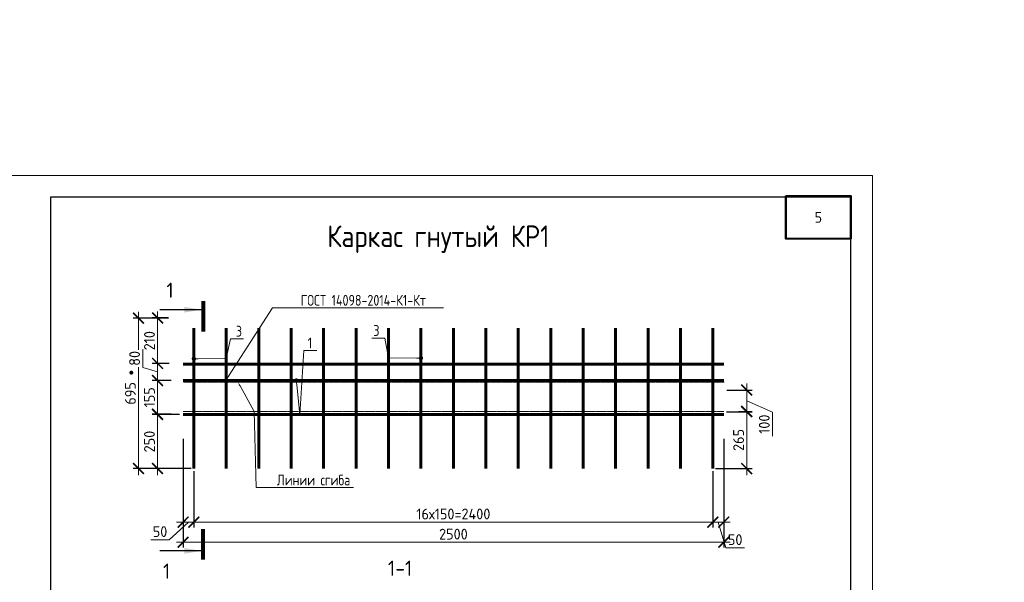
# Model space of a CAD drawing. Header units: millimetres. Extents: x 251864 to 617215, y -272865 to -46010.
# Tile 29 of 53: x 420925 to 443689, y -184273 to -171270. Entities that reach past the tile are written whole.
import ezdxf
from ezdxf import colors
from ezdxf.entities.mleader import LeaderData, LeaderLine
from ezdxf.enums import TextEntityAlignment as Align
from ezdxf.math import Vec2, Vec3

# ---------------------------------------------------------------- set-up
doc = ezdxf.new("R2010")
doc.units = ezdxf.units.MM
doc.linetypes.add('CENTER2', pattern=[28.575, 19.05, -3.175, 3.175, -3.175])
doc.layers.get('Defpoints').update_dxf_attribs({"color": 140})
for name, color, linetype, lineweight in [('RAZMER', 100, 'Continuous', 15), ('Каркасы ригель', 3, 'Continuous', 0), ('Размеры', 54, 'Continuous', 20), ('Символы 0.20', 1, 'Continuous', 20), ('Символы 0.20 @ 100', 1, 'Continuous', 20), ('СО_ОСНОВНАЯ_060', 142, 'Continuous', 60), ('Текст 0.25', 82, 'Continuous', 25), ('Текст-тонкая', 4, 'Continuous', 15), ('ТОНКИЕ', 7, 'Continuous', 9)]:
    doc.layers.add(name, color=color, linetype=linetype, lineweight=lineweight)
doc.layers.add('ТЕКСТ 02', color=7, linetype='Continuous')
doc.layers.add('ТОЛСТЫЕ_ОСНОВНЫЕ', color=6, linetype='Continuous')
doc.styles.add('GOST-2.304_Type-B', font='GOST_Common.ttf')
doc.styles.add('ГОСТ', font='GOST_Common.ttf')
doc.dimstyles.new('М10', dxfattribs={"dimscale": 0, "dimtxt": 2.5, "dimasz": 2.5, "dimexe": 1.25, "dimexo": 0.625, "dimtad": 1, "dimdec": 0, "dimlfac": 0.1, "dimtxsty": 'ГОСТ', "dimblk": 'ARCHTICK', "dimcen": 2.5, "dimdle": 1.5, "dimclrd": 256, "dimclre": 256, "dimclrt": 256, "dimadec": 0, "dimazin": 0, "dimtfac": 1, "dimtdec": 0, "dimtmove": 1, "dimatfit": 3, "dimfxl": 2, "dimtfill": 1, "dimlwd": -1, "dimarcsym": 0})
doc.dimstyles.new('М20', dxfattribs={"dimscale": 0, "dimtxt": 2.5, "dimasz": 2.5, "dimexe": 1.25, "dimexo": 0.625, "dimtad": 1, "dimdec": 0, "dimlfac": 0.2, "dimtxsty": 'ГОСТ', "dimblk": 'ARCHTICK', "dimcen": 2.5, "dimdle": 1.5, "dimclrd": 256, "dimclre": 256, "dimclrt": 256, "dimadec": 0, "dimazin": 0, "dimtfac": 1, "dimtdec": 0, "dimtmove": 1, "dimatfit": 3, "dimfxl": 2, "dimtfill": 1, "dimlwd": -1, "dimarcsym": 0})

# ---------------------------------------------------------------- blocks, each defined once
blk = doc.blocks.new('_Dot')
at = {"color": 0, "linetype": 'ByBlock', "lineweight": -2}
blk.add_line((-0.5, 0), (-1, 0), dxfattribs=at)
at = {"color": 0, "linetype": 'ByBlock', "const_width": 0.5}
blk.add_lwpolyline([(-0.25, 0, 1), (0.25, 0, 1)], format="xyb", close=True, dxfattribs=at)
blk = doc.blocks.new('_ArchTick')
at = {"color": 0, "linetype": 'ByBlock', "const_width": 0.15}
blk.add_lwpolyline([(-0.5, -0.5), (0.5, 0.5)], dxfattribs=at)
blk = doc.blocks.new('*D1238')
at = {"layer": 'Defpoints', "color": 0, "ltscale": 100, "transparency": 16777216}
for p in [(424952, -181644), (436950, -181807), (436950, -182882)]:
    blk.add_point(p, dxfattribs=at)
at = {"layer": 'RAZMER', "lineweight": -2, "ltscale": 100, "transparency": 16777216}
for p, q in [((424952, -181707), (424952, -183007)), ((436950, -181869), (436950, -183007))]:
    blk.add_line(p, q, dxfattribs=at)
at = {"layer": 'RAZMER', "ltscale": 100, "transparency": 16777216}
blk.add_line((424802, -182882), (437100, -182882), dxfattribs=at)
at = {"layer": 'RAZMER', "ltscale": 100, "transparency": 16777216, "xscale": 250, "yscale": 250, "zscale": 250, "rotation": 180}
blk.add_blockref('_ArchTick', (424952, -182882), dxfattribs=at)
at = {"layer": 'RAZMER', "ltscale": 100, "transparency": 16777216, "xscale": 250, "yscale": 250, "zscale": 250}
blk.add_blockref('_ArchTick', (436950, -182882), dxfattribs=at)
at = {"layer": 'RAZMER', "ltscale": 100, "transparency": 16777216, "insert": (430951, -182694), "char_height": 250, "attachment_point": 5, "style": 'ГОСТ', "bg_fill": 3, "box_fill_scale": 1.1, "bg_fill_color": 256, "bg_fill_true_color": 13158600, "bg_fill_transparency": 0}
blk.add_mtext('16х150=2400', dxfattribs=at)
blk = doc.blocks.new('*D1239')
at = {"layer": 'Defpoints', "color": 0, "ltscale": 100, "transparency": 16777216}
for p in [(437202, -180894), (436950, -181644), (437202, -182882)]:
    blk.add_point(p, dxfattribs=at)
at = {"layer": 'RAZMER', "lineweight": -2, "ltscale": 100, "transparency": 16777216}
for p, q in [((437202, -180957), (437202, -183007)), ((436950, -181707), (436950, -183007))]:
    blk.add_line(p, q, dxfattribs=at)
at = {"layer": 'RAZMER', "ltscale": 100, "transparency": 16777216}
for p, q in [((436800, -182882), (437352, -182882)), ((437076, -182882), (437254, -183476)), ((437254, -183476), (437679, -183476))]:
    blk.add_line(p, q, dxfattribs=at)
at = {"layer": 'RAZMER', "ltscale": 100, "transparency": 16777216, "xscale": 250, "yscale": 250, "zscale": 250, "rotation": 180}
blk.add_blockref('_ArchTick', (436950, -182882), dxfattribs=at)
at = {"layer": 'RAZMER', "ltscale": 100, "transparency": 16777216, "insert": (437466, -183288), "char_height": 250, "attachment_point": 5, "style": 'ГОСТ', "bg_fill": 3, "box_fill_scale": 1.1, "bg_fill_color": 256, "bg_fill_true_color": 13158600, "bg_fill_transparency": 0}
blk.add_mtext('50', dxfattribs=at)
at = {"layer": 'RAZMER', "ltscale": 100, "transparency": 16777216, "xscale": 250, "yscale": 250, "zscale": 250}
blk.add_blockref('_ArchTick', (437202, -182882), dxfattribs=at)
blk = doc.blocks.new('*D1240')
at = {"layer": 'Defpoints', "color": 0, "ltscale": 100, "transparency": 16777216}
for p in [(437479, -180322), (437733, -180322), (436952, -181644, 0)]:
    blk.add_point(p, dxfattribs=at)
at = {"layer": 'RAZMER', "ltscale": 100, "transparency": 16777216}
blk.add_line((437733, -181794), (437733, -180172), dxfattribs=at)
at = {"layer": 'RAZMER', "lineweight": -2, "ltscale": 100, "transparency": 16777216}
for p, q in [((437541, -180322), (437858, -180322)), ((437014, -181644), (437858, -181644))]:
    blk.add_line(p, q, dxfattribs=at)
at = {"layer": 'RAZMER', "ltscale": 100, "transparency": 16777216, "xscale": 250, "yscale": 250, "zscale": 250}
for p, rotation in [((437733, -180322), 90), ((437733, -181644), 270)]:
    blk.add_blockref('_ArchTick', p, dxfattribs=dict(at, rotation=rotation))
at = {"layer": 'RAZMER', "ltscale": 100, "transparency": 16777216, "insert": (437545, -180983), "char_height": 250, "attachment_point": 5, "rotation": 90, "style": 'ГОСТ', "bg_fill": 3, "box_fill_scale": 1.1, "bg_fill_color": 256, "bg_fill_true_color": 13158600, "bg_fill_transparency": 0}
blk.add_mtext('265', dxfattribs=at)
blk = doc.blocks.new('*D1241')
at = {"layer": 'Defpoints', "color": 0, "ltscale": 100, "transparency": 16777216}
for p in [(424112, -180395), (424678, -180395), (424952, -181644)]:
    blk.add_point(p, dxfattribs=at)
at = {"layer": 'RAZMER', "ltscale": 100, "transparency": 16777216}
blk.add_line((424112, -181794), (424112, -180245), dxfattribs=at)
at = {"layer": 'RAZMER', "lineweight": -2, "ltscale": 100, "transparency": 16777216}
for p, q in [((424616, -180395), (423987, -180395)), ((424889, -181644), (423987, -181644))]:
    blk.add_line(p, q, dxfattribs=at)
at = {"layer": 'RAZMER', "ltscale": 100, "transparency": 16777216, "xscale": 250, "yscale": 250, "zscale": 250}
for p, rotation in [((424112, -180395), 90), ((424112, -181644), 270)]:
    blk.add_blockref('_ArchTick', p, dxfattribs=dict(at, rotation=rotation))
at = {"layer": 'RAZMER', "ltscale": 100, "transparency": 16777216, "insert": (423925, -181020), "char_height": 250, "attachment_point": 5, "rotation": 90, "style": 'ГОСТ', "bg_fill": 3, "box_fill_scale": 1.1, "bg_fill_color": 256, "bg_fill_true_color": 13158600, "bg_fill_transparency": 0}
blk.add_mtext('250', dxfattribs=at)
blk = doc.blocks.new('*D1242')
at = {"layer": 'Defpoints', "color": 0, "ltscale": 100, "transparency": 16777216}
for p in [(437211, -179831, 0), (437733, -179831), (437202, -180332, 0)]:
    blk.add_point(p, dxfattribs=at)
at = {"layer": 'RAZMER', "lineweight": -2, "ltscale": 100, "transparency": 16777216}
for p, q in [((437273, -179831), (437858, -179831)), ((437264, -180332), (437858, -180332))]:
    blk.add_line(p, q, dxfattribs=at)
at = {"layer": 'RAZMER', "ltscale": 100, "transparency": 16777216}
for p, q in [((437733, -180482), (437733, -179681)), ((437733, -180081), (438326, -180344)), ((438326, -180344), (438326, -180894))]:
    blk.add_line(p, q, dxfattribs=at)
at = {"layer": 'RAZMER', "ltscale": 100, "transparency": 16777216, "xscale": 250, "yscale": 250, "zscale": 250, "rotation": 90}
blk.add_blockref('_ArchTick', (437733, -179831), dxfattribs=at)
at = {"layer": 'RAZMER', "ltscale": 100, "transparency": 16777216, "insert": (438139, -180619), "char_height": 250, "attachment_point": 5, "rotation": 90, "style": 'ГОСТ', "bg_fill": 3, "box_fill_scale": 1.1, "bg_fill_color": 256, "bg_fill_true_color": 13158600, "bg_fill_transparency": 0}
blk.add_mtext('100', dxfattribs=at)
at = {"layer": 'RAZMER', "ltscale": 100, "transparency": 16777216, "xscale": 250, "yscale": 250, "zscale": 250, "rotation": 270}
blk.add_blockref('_ArchTick', (437733, -180332), dxfattribs=at)
blk = doc.blocks.new('*U12')
at = {"layer": 'Символы 0.20', "linetype": 'Continuous', "lineweight": 80}
for p, q in [((-7, 0), (0, 0)), ((52.74, 0), (45.74, 0))]:
    blk.add_line(p, q, dxfattribs=at)
at = {"layer": 'Символы 0.20', "linetype": 'Continuous', "lineweight": 25}
for p, q in [((-5, -0.35), (-5, -10.05)), ((50.74, -0.35), (50.74, -10.05))]:
    blk.add_line(p, q, dxfattribs=at)
for points in [[(-5, -0.46), (-4.35, -4.36), (-5.65, -4.36)], [(50.74, -0.46), (50.08, -4.39), (51.4, -4.39)]]:
    blk.add_solid(points, dxfattribs=at)
at = {"layer": 'Символы 0.20', "style": 'ГОСТ'}
blk.add_attdef('1', text='', height=3.5, dxfattribs=at).set_placement((-9.5, -7.7), align=Align.MIDDLE_CENTER)
blk.add_attdef('2', text='', height=3.5, dxfattribs=at).set_placement((55.41, -7.65), align=Align.MIDDLE_RIGHT)
blk = doc.blocks.new('*T1226')
at = {"layer": 'Каркасы ригель', "color": 0, "linetype": 'ByBlock', "lineweight": -2, "transparency": 16777216}
for p, q in [((0, 0), (1500, 0)), ((0, -1000), (1500, -1000))]:
    blk.add_line(p, q, dxfattribs=at)
at = {"layer": 'Каркасы ригель', "color": 0, "linetype": 'ByBlock', "lineweight": 50, "transparency": 16777216}
for p, q in [((0, 0), (0, -1000)), ((1500, 0), (1500, -1000))]:
    blk.add_line(p, q, dxfattribs=at)
at = {"layer": 'Каркасы ригель', "color": 0, "linetype": 'Continuous', "lineweight": 0, "transparency": 16777216, "insert": (750, -500), "char_height": 250, "width": 1000, "attachment_point": 5, "style": 'ГОСТ'}
blk.add_mtext('5', dxfattribs=at)
blk = doc.blocks.new('*D1244')
at = {"layer": 'Defpoints', "color": 0, "transparency": 16777216}
for p in [(424702, -180894, 0), (424952, -181644, 0), (424702, -182882)]:
    blk.add_point(p, dxfattribs=at)
at = {"layer": 'RAZMER', "lineweight": -2, "transparency": 16777216}
for p, q in [((424702, -180957), (424702, -183007)), ((424952, -181707), (424952, -183007))]:
    blk.add_line(p, q, dxfattribs=at)
at = {"layer": 'RAZMER', "transparency": 16777216}
for p, q in [((424827, -182882), (424382, -183288)), ((425102, -182882), (424552, -182882)), ((424382, -183288), (423957, -183288))]:
    blk.add_line(p, q, dxfattribs=at)
at = {"layer": 'RAZMER', "transparency": 16777216, "xscale": 250, "yscale": 250, "zscale": 250, "rotation": 180}
blk.add_blockref('_ArchTick', (424702, -182882), dxfattribs=at)
at = {"layer": 'RAZMER', "transparency": 16777216, "xscale": 250, "yscale": 250, "zscale": 250}
blk.add_blockref('_ArchTick', (424952, -182882), dxfattribs=at)
at = {"layer": 'RAZMER', "transparency": 16777216, "insert": (424169, -183101), "char_height": 250, "attachment_point": 5, "style": 'ГОСТ', "bg_fill": 3, "box_fill_scale": 1.1, "bg_fill_color": 256, "bg_fill_true_color": 13158600, "bg_fill_transparency": 0}
blk.add_mtext('50', dxfattribs=at)
blk = doc.blocks.new('*U281')
at = {"layer": 'ТОЛСТЫЕ_ОСНОВНЫЕ', "color": 6}
blk.add_lwpolyline([(20, 5), (205, 5), (205, 292), (20, 292)], close=True, dxfattribs=at)
at = {"layer": 'ТОНКИЕ'}
blk.add_lwpolyline([(0, 0), (210, 0), (210, 297), (0, 297)], close=True, dxfattribs=at)
blk = doc.blocks.new('*D1249')
at = {"layer": 'Defpoints', "color": 0, "ltscale": 100, "transparency": 16777216}
for p in [(437202, -182275, 0), (424702, -182456), (437202, -183347)]:
    blk.add_point(p, dxfattribs=at)
at = {"layer": 'RAZMER', "lineweight": -2, "ltscale": 100, "transparency": 16777216}
for p, q in [((437202, -182337), (437202, -183472)), ((424702, -182519), (424702, -183472))]:
    blk.add_line(p, q, dxfattribs=at)
at = {"layer": 'RAZMER', "ltscale": 100, "transparency": 16777216}
blk.add_line((424552, -183347), (437352, -183347), dxfattribs=at)
at = {"layer": 'RAZMER', "ltscale": 100, "transparency": 16777216, "xscale": 250, "yscale": 250, "zscale": 250, "rotation": 180}
blk.add_blockref('_ArchTick', (424702, -183347), dxfattribs=at)
at = {"layer": 'RAZMER', "ltscale": 100, "transparency": 16777216, "xscale": 250, "yscale": 250, "zscale": 250}
blk.add_blockref('_ArchTick', (437202, -183347), dxfattribs=at)
at = {"layer": 'RAZMER', "ltscale": 100, "transparency": 16777216, "insert": (430952, -183160), "char_height": 250, "attachment_point": 5, "style": 'ГОСТ', "bg_fill": 3, "box_fill_scale": 1.1, "bg_fill_color": 256, "bg_fill_true_color": 13158600, "bg_fill_transparency": 0}
blk.add_mtext('2500', dxfattribs=at)
blk = doc.blocks.new('*D1269')
at = {"layer": 'Defpoints', "color": 0, "ltscale": 100, "transparency": 16777216}
for p in [(424426, -178169, 0), (423671, -181644), (424438, -181644, 0)]:
    blk.add_point(p, dxfattribs=at)
at = {"layer": 'RAZMER', "lineweight": -2, "ltscale": 100, "transparency": 16777216}
for p, q in [((424363, -178169), (423546, -178169)), ((424376, -181644), (423546, -181644))]:
    blk.add_line(p, q, dxfattribs=at)
at = {"layer": 'RAZMER', "ltscale": 100, "transparency": 16777216}
blk.add_line((423671, -178019), (423671, -181794), dxfattribs=at)
at = {"layer": 'RAZMER', "ltscale": 100, "transparency": 16777216, "xscale": 250, "yscale": 250, "zscale": 250}
for p, rotation in [((423671, -178169), 90), ((423671, -181644), 270)]:
    blk.add_blockref('_ArchTick', p, dxfattribs=dict(at, rotation=rotation))
at = {"layer": 'RAZMER', "ltscale": 100, "transparency": 16777216, "insert": (423484, -179907), "char_height": 250, "attachment_point": 5, "rotation": 90, "style": 'ГОСТ', "bg_fill": 3, "box_fill_scale": 1.1, "bg_fill_color": 256, "bg_fill_true_color": 13158600, "bg_fill_transparency": 0}
blk.add_mtext('695', dxfattribs=at)
blk = doc.blocks.new('*D1270')
at = {"layer": 'Defpoints', "color": 0, "ltscale": 100, "transparency": 16777216}
for p in [(424426, -178164), (424112, -179213), (424444, -179213)]:
    blk.add_point(p, dxfattribs=at)
at = {"layer": 'RAZMER', "ltscale": 100, "transparency": 16777216}
blk.add_line((424112, -178014), (424112, -179363), dxfattribs=at)
at = {"layer": 'RAZMER', "lineweight": -2, "ltscale": 100, "transparency": 16777216}
for p, q in [((424363, -178164), (423987, -178164)), ((424381, -179213), (423987, -179213))]:
    blk.add_line(p, q, dxfattribs=at)
at = {"layer": 'RAZMER', "ltscale": 100, "transparency": 16777216, "xscale": 250, "yscale": 250, "zscale": 250}
for p, rotation in [((424112, -178164), 90), ((424112, -179213), 270)]:
    blk.add_blockref('_ArchTick', p, dxfattribs=dict(at, rotation=rotation))
at = {"layer": 'RAZMER', "ltscale": 100, "transparency": 16777216, "insert": (423925, -178689), "char_height": 250, "attachment_point": 5, "rotation": 90, "style": 'ГОСТ', "bg_fill": 3, "box_fill_scale": 1.1, "bg_fill_color": 256, "bg_fill_true_color": 13158600, "bg_fill_transparency": 0}
blk.add_mtext('210', dxfattribs=at)
blk = doc.blocks.new('*D1271')
at = {"layer": 'Defpoints', "color": 0, "ltscale": 100, "transparency": 16777216}
for p in [(424444, -179213), (424112, -179612), (424302, -179612)]:
    blk.add_point(p, dxfattribs=at)
at = {"layer": 'RAZMER', "ltscale": 100, "transparency": 16777216}
for p, q in [((423768, -179309), (423768, -178884)), ((424112, -179063), (424112, -179762)), ((424112, -179412), (423768, -179309))]:
    blk.add_line(p, q, dxfattribs=at)
at = {"layer": 'RAZMER', "lineweight": -2, "ltscale": 100, "transparency": 16777216}
for p, q in [((424381, -179213), (423987, -179213)), ((424240, -179612), (423987, -179612))]:
    blk.add_line(p, q, dxfattribs=at)
at = {"layer": 'RAZMER', "ltscale": 100, "transparency": 16777216, "xscale": 250, "yscale": 250, "zscale": 250}
for p, rotation in [((424112, -179213), 90), ((424112, -179612), 270)]:
    blk.add_blockref('_ArchTick', p, dxfattribs=dict(at, rotation=rotation))
at = {"layer": 'RAZMER', "ltscale": 100, "transparency": 16777216, "insert": (423581, -179097), "char_height": 250, "attachment_point": 5, "rotation": 90, "style": 'ГОСТ', "bg_fill": 3, "box_fill_scale": 1.1, "bg_fill_color": 256, "bg_fill_true_color": 13158600, "bg_fill_transparency": 0}
blk.add_mtext('80', dxfattribs=at)
blk = doc.blocks.new('*D1272')
at = {"layer": 'Defpoints', "color": 0, "ltscale": 100, "transparency": 16777216}
for p in [(424486, -179610), (424112, -180385), (424486, -180385)]:
    blk.add_point(p, dxfattribs=at)
at = {"layer": 'RAZMER', "ltscale": 100, "transparency": 16777216}
blk.add_line((424112, -179460), (424112, -180535), dxfattribs=at)
at = {"layer": 'RAZMER', "lineweight": -2, "ltscale": 100, "transparency": 16777216}
for p, q in [((424423, -179610), (423987, -179610)), ((424424, -180385), (423987, -180385))]:
    blk.add_line(p, q, dxfattribs=at)
at = {"layer": 'RAZMER', "ltscale": 100, "transparency": 16777216, "xscale": 250, "yscale": 250, "zscale": 250}
for p, rotation in [((424112, -179610), 90), ((424112, -180385), 270)]:
    blk.add_blockref('_ArchTick', p, dxfattribs=dict(at, rotation=rotation))
at = {"layer": 'RAZMER', "ltscale": 100, "transparency": 16777216, "insert": (423925, -179997), "char_height": 250, "attachment_point": 5, "rotation": 90, "style": 'ГОСТ', "bg_fill": 3, "box_fill_scale": 1.1, "bg_fill_color": 256, "bg_fill_true_color": 13158600, "bg_fill_transparency": 0}
blk.add_mtext('155', dxfattribs=at)

msp = doc.modelspace()

# ---------------------------------------------------------------- linework, layer by layer
at = {"layer": 'Размеры', "lineweight": 40, "ltscale": 100}
msp.add_lwpolyline([(438640.2, -175337.4), (440140.2, -175337.4), (440140.2, -176337.4), (438640.2, -176337.4)], close=True, dxfattribs=at)
at = {"layer": 'СО_ОСНОВНАЯ_060', "ltscale": 100}
for points in [[(424951.7, -181644.4), (424951.7, -178396)], [(425701.7, -181644.4), (425701.7, -178396)], [(424701.7, -179234.9), (437201.7, -179234.9)]]:
    msp.add_lwpolyline(points, dxfattribs=at)
msp.add_circle((423506.2, -179428.2), 12.9, dxfattribs=at)
at = {"layer": 'Текст-тонкая', "color": 0, "linetype": 'CENTER2', "ltscale": 0.1}
for points in [[(424710.7, -179647.9), (437210.7, -179647.9)], [(424701.7, -180326.5), (437201.7, -180326.5)]]:
    msp.add_lwpolyline(points, dxfattribs=at)

# ---------------------------------------------------------------- block references
msp.add_blockref('*T1226', (438640.2, -175337.4))

# ---------------------------------------------------------------- texts
at = {"layer": 'Размеры', "insert": (430603.7, -176342.9), "char_height": 500, "width": 15225.227, "attachment_point": 5, "style": 'GOST-2.304_Type-B'}
msp.add_mtext('{\\W0.9;Каркас гнутый КР1}', dxfattribs=at)
at = {"layer": 'Текст 0.25', "char_height": 250, "attachment_point": 1, "style": 'GOST-2.304_Type-B'}
for insert in [(316227.6, -171269.9), (377291.7, -171269.9)]:
    msp.add_mtext_dynamic_manual_height_columns('\\pi750;1 Сварочные соединения выполнять сваркой типа К1-Кт по ГОСТ 14098-2014', width=17507.725, gutter_width=1250, heights=[0], dxfattribs=dict(at, insert=insert))
at = {"layer": 'ТЕКСТ 02', "color": 5, "lineweight": 30, "style": 'ГОСТ'}
msp.add_text('1-1', height=350, dxfattribs=at).set_placement((429438.1, -184122.5))

# ---------------------------------------------------------------- leaders
at = {"layer": 'RAZMER', "color": 1, "ltscale": 100}
ml = msp.add_multileader_mtext('Standard', dxfattribs=at)
ml.set_content('{\\fGOST 2.304 type A|b0|i0|c204|p34;ГОСТ 14098-\\fGOST 2.304 type A|b0|i0|c0|p34;2014\\fGOST 2.304 type A|b0|i0|c204|p34;-К1-Кт}', color=1, style='ГОСТ')
ml.set_leader_properties(color=256, linetype='ByLayer', lineweight=-1)
ml.build(insert=Vec2(0, 0))
ml.multileader.update_dxf_attribs({"text_left_attachment_type": 6, "text_right_attachment_type": 6, "dogleg_length": 0.6, "arrow_head_size": 100, "scale": 100})
ctx = ml.context
ctx.base_point, ctx.scale, ctx.char_height, ctx.arrow_head_size, ctx.landing_gap_size, ctx.plane_origin = Vec3(451347.6, -177675.5, 0), 100, 250, 100, 50, Vec3(450459, -177291, 0)
ctx.left_attachment, ctx.right_attachment, ctx.text_align_type = 6, 6, 1
notes = []
notes.append((ctx, [(0, (1, 1, 0), (451287.6, -177675.5, 0), (1, 0), 60, [(0, [(450217.7, -179339.7, 0)], 0, [])])]))
ctx.mtext.insert, ctx.mtext.width, ctx.mtext.alignment, ctx.mtext.flow_direction = Vec3(453385.7, -177375.5, 0), 3150.977, 2, 5
ml = msp.add_multileader_mtext('Standard', dxfattribs=at)
ml.set_content('{\\fGOST 2.304 type A|b0|i0|c204|p34;3}', color=1, style='ГОСТ')
ml.set_leader_properties(color=256, linetype='ByLayer', lineweight=-1)
ml.set_arrow_properties(name='DOT')
ml.build(insert=Vec2(0, 0))
ml.multileader.update_dxf_attribs({"text_left_attachment_type": 6, "text_right_attachment_type": 6, "dogleg_length": 0.6, "arrow_head_size": 100, "scale": 100})
ctx = ml.context
ctx.base_point, ctx.scale, ctx.char_height, ctx.arrow_head_size, ctx.landing_gap_size, ctx.plane_origin = Vec3(450377.2, -178390.3, 0), 100, 250, 100, 50, Vec3(449994.2, -177444.1, 0)
ctx.left_attachment, ctx.right_attachment, ctx.text_align_type = 6, 6, 1
notes.append((ctx, [(0, (1, 1, 0), (450317.2, -178390.3, 0), (1, 0), 60, [(1, [(449467.7, -178852.1, 0), (450217.7, -178848.7, 0)], 0, [])])]))
ctx.mtext.insert, ctx.mtext.width, ctx.mtext.alignment, ctx.mtext.flow_direction = Vec3(450510.5, -178090.3, 0), 471.412, 2, 5
ml = msp.add_multileader_mtext('Standard', dxfattribs=at)
ml.set_content('{\\fGOST 2.304 type A|b0|i0|c204|p34;3}', color=1, style='ГОСТ')
ml.set_leader_properties(color=256, linetype='ByLayer', lineweight=-1)
ml.set_arrow_properties(name='DOT')
ml.build(insert=Vec2(0, 0))
ml.multileader.update_dxf_attribs({"text_left_attachment_type": 6, "text_right_attachment_type": 6, "dogleg_length": 0.6, "arrow_head_size": 100, "scale": 100})
ctx = ml.context
ctx.base_point, ctx.scale, ctx.char_height, ctx.arrow_head_size, ctx.landing_gap_size, ctx.plane_origin = Vec3(453614.3, -178373.7, 0), 100, 250, 100, 50, Vec3(454204.4, -177427.5, 0)
ctx.left_attachment, ctx.right_attachment, ctx.text_align_type = 6, 6, 1
notes.append((ctx, [(0, (1, 1, 0), (453881.4, -178373.7, 0), (-1, 0), 60, [(1, [(454717.7, -178835.5, 0), (453967.7, -178832.1, 0)], 0, [])])]))
ctx.mtext.insert, ctx.mtext.width, ctx.mtext.alignment, ctx.mtext.flow_direction = Vec3(453688.1, -178073.7, 0), 471.412, 2, 5
ml = msp.add_multileader_mtext('Standard', dxfattribs=at)
ml.set_content('{\\fGOST 2.304 type A|b0|i0|c204|p34;3}', color=1, style='ГОСТ')
ml.set_leader_properties(color=256, linetype='ByLayer', lineweight=-1)
ml.set_arrow_properties(name='DOT')
ml.build(insert=Vec2(0, 0))
ml.multileader.update_dxf_attribs({"text_left_attachment_type": 6, "text_right_attachment_type": 6, "dogleg_length": 0.6, "arrow_head_size": 100, "scale": 100})
ctx = ml.context
ctx.base_point, ctx.scale, ctx.char_height, ctx.arrow_head_size, ctx.landing_gap_size, ctx.plane_origin = Vec3(425861.1, -178644.9), 100, 250, 100, 50, Vec3(425478.1, -177698.8)
ctx.left_attachment, ctx.right_attachment, ctx.text_align_type = 6, 6, 1
notes.append((ctx, [(0, (1, 1, 0), (425801.1, -178644.9), (1, 0), 60, [(1, [(424951.7, -179106.8), (425701.7, -179103.4)], 0, [])])]))
ctx.mtext.insert, ctx.mtext.width, ctx.mtext.alignment, ctx.mtext.flow_direction = Vec3(425994.4, -178344.9), 471.412, 2, 5
ml = msp.add_multileader_mtext('Standard', dxfattribs=at)
ml.set_content('{\\fGOST 2.304 type A|b0|i0|c204|p34;3}', color=1, style='ГОСТ')
ml.set_leader_properties(color=256, linetype='ByLayer', lineweight=-1)
ml.set_arrow_properties(name='DOT')
ml.build(insert=Vec2(0, 0))
ml.multileader.update_dxf_attribs({"text_left_attachment_type": 6, "text_right_attachment_type": 6, "dogleg_length": 0.6, "arrow_head_size": 100, "scale": 100})
ctx = ml.context
ctx.base_point, ctx.scale, ctx.char_height, ctx.arrow_head_size, ctx.landing_gap_size, ctx.plane_origin = Vec3(429098.2, -178628.4), 100, 250, 100, 50, Vec3(429688.4, -177682.2)
ctx.left_attachment, ctx.right_attachment, ctx.text_align_type = 6, 6, 1
notes.append((ctx, [(0, (1, 1, 0), (429365.4, -178628.4), (-1, 0), 60, [(1, [(430201.7, -179090.2), (429451.7, -179086.8)], 0, [])])]))
ctx.mtext.insert, ctx.mtext.width, ctx.mtext.alignment, ctx.mtext.flow_direction = Vec3(429172, -178328.4), 471.412, 2, 5
ml = msp.add_multileader_mtext('Standard', dxfattribs=at)
ml.set_content('{\\fGOST 2.304 type A|b0|i0|c204|p34;1}', color=1, style='ГОСТ')
ml.set_leader_properties(color=256, linetype='ByLayer', lineweight=-1)
ml.set_arrow_properties(name='DOT')
ml.build(insert=Vec2(0, 0))
ml.multileader.update_dxf_attribs({"text_left_attachment_type": 6, "text_right_attachment_type": 6, "dogleg_length": 0.6, "arrow_head_size": 100, "scale": 100})
ctx = ml.context
ctx.base_point, ctx.scale, ctx.char_height, ctx.arrow_head_size, ctx.landing_gap_size, ctx.plane_origin = Vec3(452071.4, -178660.8, 0), 100, 250, 100, 50, Vec3(451688.4, -177714.7, 0)
ctx.left_attachment, ctx.right_attachment, ctx.text_align_type = 6, 6, 1
notes.append((ctx, [(0, (1, 1, 0), (452011.4, -178660.8, 0), (1, 0), 60, [(1, [(451791.1, -179539.7, 0), (451915, -180140.1, 0)], 0, [])])]))
ctx.mtext.insert, ctx.mtext.width, ctx.mtext.alignment, ctx.mtext.flow_direction = Vec3(452151.2, -178360.8, 0), 471.412, 2, 5
for ctx, leaders in notes:
    for number, flags, end, landing, length, lines in leaders:
        leader = LeaderData()
        leader.index, (leader.has_last_leader_line, leader.has_dogleg_vector, leader.attachment_direction) = number, flags
        leader.last_leader_point, leader.dogleg_vector, leader.dogleg_length = Vec3(end), Vec3(landing), length
        for number, points, colour, breaks in lines:
            line = LeaderLine()
            line.index, line.vertices, line.color, line.breaks = number, Vec3.list(points), colors.encode_raw_color(colour), breaks
            leader.lines.append(line)
        ctx.leaders.append(leader)

# ---------------------------------------------------------------- next in the draw order: dimensions: what is measured, and where the dimension line sits
at = {"layer": 'RAZMER', "ltscale": 100}
dim = msp.add_linear_dim(base=(436949.8, -182881.9), p1=(424951.7, -181644.4), p2=(436949.8, -181806.8), text='16х150=<>', dimstyle='М20', override={"dimscale": 100, "dimtix": 0, "dimtofl": 1, "dimtmove": 1, "dimatfit": 3}, dxfattribs=at)
dim.commit()
dim.dimension.update_dxf_attribs({"geometry": '*D1238', "text_midpoint": (430950.7, -182694.4)})

# ---------------------------------------------------------------- next in the draw order: linework, layer by layer
at = {"layer": 'СО_ОСНОВНАЯ_060', "ltscale": 100}
for points in [[(426451.7, -181644.4), (426451.7, -178396)], [(427201.7, -181644.4), (427201.7, -178396)], [(427951.7, -181644.4), (427951.7, -178396)], [(428701.7, -181644.4), (428701.7, -178396)], [(429451.7, -181644.4), (429451.7, -178396)], [(430201.7, -181644.4), (430201.7, -178396)], [(430951.7, -181644.4), (430951.7, -178396)], [(431701.7, -181644.4), (431701.7, -178396)], [(432451.7, -181644.4), (432451.7, -178396)], [(433201.7, -181644.4), (433201.7, -178396)], [(433951.7, -181644.4), (433951.7, -178396)], [(434701.7, -181644.4), (434701.7, -178396)], [(435451.7, -181644.4), (435451.7, -178396)], [(436201.7, -181644.4), (436201.7, -178396)]]:
    msp.add_lwpolyline(points, dxfattribs=at)

# ---------------------------------------------------------------- next in the draw order: dimensions: what is measured, and where the dimension line sits
at = {"layer": 'RAZMER', "ltscale": 100}
dim = msp.add_linear_dim(base=(424112.1, -180394.8), p1=(424951.7, -181644.4), p2=(424678.1, -180394.8), angle=90, dimstyle='М20', override={"dimscale": 100, "dimtix": 0, "dimtofl": 1, "dimtmove": 1, "dimatfit": 3}, dxfattribs=at)
dim.commit()
dim.dimension.update_dxf_attribs({"geometry": '*D1241', "text_midpoint": (423924.6, -181019.6)})
dim = msp.add_linear_dim(base=(437201.7, -182881.9), p1=(436949.8, -181644.4), p2=(437201.7, -180894.4), dimstyle='М20', override={"dimscale": 100, "dimtix": 0, "dimtofl": 1, "dimtmove": 1, "dimatfit": 3}, dxfattribs=at)
dim.commit()
dim.dimension.update_dxf_attribs({"geometry": '*D1239', "text_midpoint": (437316.4, -183288.1)})

# ---------------------------------------------------------------- next in the draw order: leaders
at = {"layer": 'RAZMER', "color": 1, "ltscale": 100}
ml = msp.add_multileader_mtext('Standard', dxfattribs=at)
ml.set_content('{\\fGOST 2.304 type A|b0|i0|c204|p34;Линии сгиба}', color=1, style='ГОСТ')
ml.set_leader_properties(color=256, linetype='ByLayer', lineweight=-1)
ml.build(insert=Vec2(0, 0))
ml.multileader.update_dxf_attribs({"text_left_attachment_type": 6, "text_right_attachment_type": 6, "dogleg_length": 0.6, "arrow_head_size": 100, "scale": 100})
ctx = ml.context
ctx.base_point, ctx.scale, ctx.char_height, ctx.arrow_head_size, ctx.landing_gap_size, ctx.plane_origin = Vec3(426448.9, -182083.4), 100, 250, 100, 50, Vec3(426065.9, -181137.2)
ctx.left_attachment, ctx.right_attachment, ctx.text_align_type = 6, 6, 1
notes = []
notes.append((ctx, [(0, (1, 1, 0), (426388.9, -182083.4), (1, 0), 60, [(1, [(425971.1, -179647.9), (426346, -180326.5)], 0, [])])]))
ctx.mtext.insert, ctx.mtext.alignment, ctx.mtext.flow_direction = Vec3(427719.2, -181783.4), 2, 5
for ctx, leaders in notes:
    for number, flags, end, landing, length, lines in leaders:
        leader = LeaderData()
        leader.index, (leader.has_last_leader_line, leader.has_dogleg_vector, leader.attachment_direction) = number, flags
        leader.last_leader_point, leader.dogleg_vector, leader.dogleg_length = Vec3(end), Vec3(landing), length
        for number, points, colour, breaks in lines:
            line = LeaderLine()
            line.index, line.vertices, line.color, line.breaks = number, Vec3.list(points), colors.encode_raw_color(colour), breaks
            leader.lines.append(line)
        ctx.leaders.append(leader)

# ---------------------------------------------------------------- next in the draw order: block references
at = {"layer": 'Символы 0.20 @ 100'}
ref = msp.add_blockref('*U12', (425170, -178473.3), dxfattribs=dict(at, xscale=100, yscale=100, zscale=100, rotation=270))
ref.add_attrib('1', '1', dxfattribs={"layer": 'Символы 0.20', "height": 350, "style": 'ГОСТ'}).set_placement((424400, -177523.3), align=Align.MIDDLE_CENTER)
ref.add_attrib('2', '1', dxfattribs={"layer": 'Символы 0.20', "height": 350, "style": 'ГОСТ'}).set_placement((424405.2, -184014.3), align=Align.MIDDLE_RIGHT)

# ---------------------------------------------------------------- next in the draw order: dimensions: what is measured, and where the dimension line sits
at = {"layer": 'RAZMER', "ltscale": 100}
dim = msp.add_linear_dim(base=(437732.7, -180321.5, 0), p1=(436951.7, -181644.4), p2=(437478.5, -180321.5, 0), angle=90, dimstyle='М20', override={"dimscale": 100}, dxfattribs=at)
dim.commit()
dim.dimension.update_dxf_attribs({"geometry": '*D1240', "text_midpoint": (437545.2, -180982.9, 0)})

# ---------------------------------------------------------------- next in the draw order: linework, layer by layer
at = {"layer": 'СО_ОСНОВНАЯ_060', "ltscale": 100}
for points in [[(436951.7, -181644.4), (436951.7, -178396)], [(424701.7, -180394.8), (437201.7, -180394.8)]]:
    msp.add_lwpolyline(points, dxfattribs=at)

# ---------------------------------------------------------------- next in the draw order: dimensions: what is measured, and where the dimension line sits
at = {"layer": 'RAZMER'}
dim = msp.add_linear_dim(base=(424701.7, -182881.9, 0), p1=(424951.7, -181644.4), p2=(424701.7, -180894.4), dimstyle='М20', override={"dimscale": 100, "dimtix": 0, "dimtofl": 1, "dimtmove": 1, "dimatfit": 3}, dxfattribs=at)
dim.commit()
dim.dimension.update_dxf_attribs({"geometry": '*D1244', "text_midpoint": (424319.1, -183288.1, 0), "dimtype": 160})

# ---------------------------------------------------------------- next in the draw order: leaders
at = {"layer": 'RAZMER', "color": 1, "ltscale": 100}
ml = msp.add_multileader_mtext('Standard', dxfattribs=at)
ml.set_content('{\\fGOST 2.304 type A|b0|i0|c204|p34;1}', color=1, style='ГОСТ')
ml.set_leader_properties(color=256, linetype='ByLayer', lineweight=-1)
ml.set_arrow_properties(name='DOT')
ml.build(insert=Vec2(0, 0))
ml.multileader.update_dxf_attribs({"text_left_attachment_type": 6, "text_right_attachment_type": 6, "dogleg_length": 0.6, "arrow_head_size": 100, "scale": 100})
ctx = ml.context
ctx.base_point, ctx.scale, ctx.char_height, ctx.arrow_head_size, ctx.landing_gap_size, ctx.plane_origin = Vec3(427555.4, -178915.5), 100, 250, 100, 50, Vec3(427172.4, -177969.3)
ctx.left_attachment, ctx.right_attachment, ctx.text_align_type = 6, 6, 1
notes = []
notes.append((ctx, [(0, (1, 1, 0), (427495.4, -178915.5), (1, 0), 60, [(1, [(427321, -179611), (427399, -180394.8)], 0, [])])]))
ctx.mtext.insert, ctx.mtext.width, ctx.mtext.alignment, ctx.mtext.flow_direction = Vec3(427635.1, -178615.5), 471.412, 2, 5
for ctx, leaders in notes:
    for number, flags, end, landing, length, lines in leaders:
        leader = LeaderData()
        leader.index, (leader.has_last_leader_line, leader.has_dogleg_vector, leader.attachment_direction) = number, flags
        leader.last_leader_point, leader.dogleg_vector, leader.dogleg_length = Vec3(end), Vec3(landing), length
        for number, points, colour, breaks in lines:
            line = LeaderLine()
            line.index, line.vertices, line.color, line.breaks = number, Vec3.list(points), colors.encode_raw_color(colour), breaks
            leader.lines.append(line)
        ctx.leaders.append(leader)

# ---------------------------------------------------------------- next in the draw order: dimensions: what is measured, and where the dimension line sits
at = {"layer": 'RAZMER', "ltscale": 100}
dim = msp.add_linear_dim(base=(437732.7, -179831.3, 0), p1=(437201.7, -180331.5), p2=(437210.7, -179831.3), angle=90, dimstyle='М20', override={"dimscale": 100, "dimtix": 0, "dimtofl": 1, "dimtmove": 1, "dimatfit": 3}, dxfattribs=at)
dim.commit()
dim.dimension.update_dxf_attribs({"geometry": '*D1242', "text_midpoint": (438326.5, -180406.5, 0), "dimtype": 160})

# ---------------------------------------------------------------- next in the draw order: linework, layer by layer
at = {"layer": 'СО_ОСНОВНАЯ_060', "ltscale": 100}
msp.add_lwpolyline([(424701.7, -179611), (437201.7, -179611)], dxfattribs=at)

# ---------------------------------------------------------------- next in the draw order: block references
at = {"xscale": 100, "yscale": 100, "zscale": 100}
msp.add_blockref('*U281', (419640.2, -204574.3), dxfattribs=at)

# ---------------------------------------------------------------- next in the draw order: leaders
at = {"layer": 'RAZMER', "color": 1, "ltscale": 100}
ml = msp.add_multileader_mtext('Standard', dxfattribs=at)
ml.set_content('{\\fGOST 2.304 type A|b0|i0|c204|p34;ГОСТ 14098-\\fGOST 2.304 type A|b0|i0|c0|p34;2014\\fGOST 2.304 type A|b0|i0|c204|p34;-К1-Кт}', color=1, style='ГОСТ')
ml.set_leader_properties(color=256, linetype='ByLayer', lineweight=-1)
ml.build(insert=Vec2(0, 0))
ml.multileader.update_dxf_attribs({"text_left_attachment_type": 6, "text_right_attachment_type": 6, "dogleg_length": 0.6, "arrow_head_size": 100, "scale": 100})
ctx = ml.context
ctx.base_point, ctx.scale, ctx.char_height, ctx.arrow_head_size, ctx.landing_gap_size, ctx.plane_origin = Vec3(426831.6, -177930.2), 100, 250, 100, 50, Vec3(425943, -177545.7)
ctx.left_attachment, ctx.right_attachment, ctx.text_align_type = 6, 6, 1
notes = []
notes.append((ctx, [(0, (1, 1, 0), (426771.6, -177930.2), (1, 0), 60, [(0, [(425701.7, -179594.4)], 0, [])])]))
ctx.mtext.insert, ctx.mtext.width, ctx.mtext.alignment, ctx.mtext.flow_direction = Vec3(428869.7, -177630.2), 3150.977, 2, 5
for ctx, leaders in notes:
    for number, flags, end, landing, length, lines in leaders:
        leader = LeaderData()
        leader.index, (leader.has_last_leader_line, leader.has_dogleg_vector, leader.attachment_direction) = number, flags
        leader.last_leader_point, leader.dogleg_vector, leader.dogleg_length = Vec3(end), Vec3(landing), length
        for number, points, colour, breaks in lines:
            line = LeaderLine()
            line.index, line.vertices, line.color, line.breaks = number, Vec3.list(points), colors.encode_raw_color(colour), breaks
            leader.lines.append(line)
        ctx.leaders.append(leader)

# ---------------------------------------------------------------- next in the draw order: dimensions: what is measured, and where the dimension line sits
at = {"layer": 'RAZMER', "ltscale": 100}
dim = msp.add_linear_dim(base=(423671.4, -181644.4, 0), p1=(424425.8, -178169.3), p2=(424438.2, -181644.4), angle=90, dimstyle='М10', override={"dimscale": 100, "dimlfac": 0.2, "dimtix": 0, "dimtofl": 1, "dimtmove": 1, "dimatfit": 3}, dxfattribs=at)
dim.commit()
dim.dimension.update_dxf_attribs({"geometry": '*D1269', "text_midpoint": (423483.9, -179906.9, 0)})
dim = msp.add_linear_dim(base=(437201.7, -183347.5, 0), p1=(424701.7, -182456.1, 0), p2=(437201.7, -182274.5), dimstyle='М20', override={"dimscale": 100, "dimtix": 0, "dimtofl": 1, "dimtmove": 1, "dimatfit": 3}, dxfattribs=at)
dim.commit()
dim.dimension.update_dxf_attribs({"geometry": '*D1249', "text_midpoint": (430951.7, -183160, 0)})

# ---------------------------------------------------------------- next in the draw order: dimensions: what is measured, and where the dimension line sits
dim = msp.add_linear_dim(base=(424112.1, -179212.9), p1=(424425.8, -178164.3), p2=(424443.9, -179212.9), angle=90, dimstyle='М10', override={"dimscale": 100, "dimlfac": 0.2, "dimtix": 0, "dimtofl": 1, "dimtmove": 1, "dimatfit": 3}, dxfattribs=at)
dim.commit()
dim.dimension.update_dxf_attribs({"geometry": '*D1270', "text_midpoint": (423924.6, -178688.6)})

# ---------------------------------------------------------------- next in the draw order: dimensions: what is measured, and where the dimension line sits
dim = msp.add_linear_dim(base=(424112.1, -179612.1), p1=(424443.9, -179212.9), p2=(424302.3, -179612.1), angle=90, dimstyle='М10', override={"dimscale": 100, "dimlfac": 0.2, "dimtix": 0, "dimtofl": 1, "dimtmove": 1, "dimatfit": 3}, dxfattribs=at)
dim.commit()
dim.dimension.update_dxf_attribs({"geometry": '*D1271', "text_midpoint": (423580.9, -179246.9)})

# ---------------------------------------------------------------- next in the draw order: dimensions: what is measured, and where the dimension line sits
dim = msp.add_linear_dim(base=(424112.1, -180384.8), p1=(424485.8, -179609.6), p2=(424486.3, -180384.8), angle=90, dimstyle='М10', override={"dimscale": 100, "dimlfac": 0.2, "dimtix": 0, "dimtofl": 1, "dimtmove": 1, "dimatfit": 3}, dxfattribs=at)
dim.commit()
dim.dimension.update_dxf_attribs({"geometry": '*D1272', "text_midpoint": (423924.6, -179997.2)})

doc.saveas('drawing.dxf')
